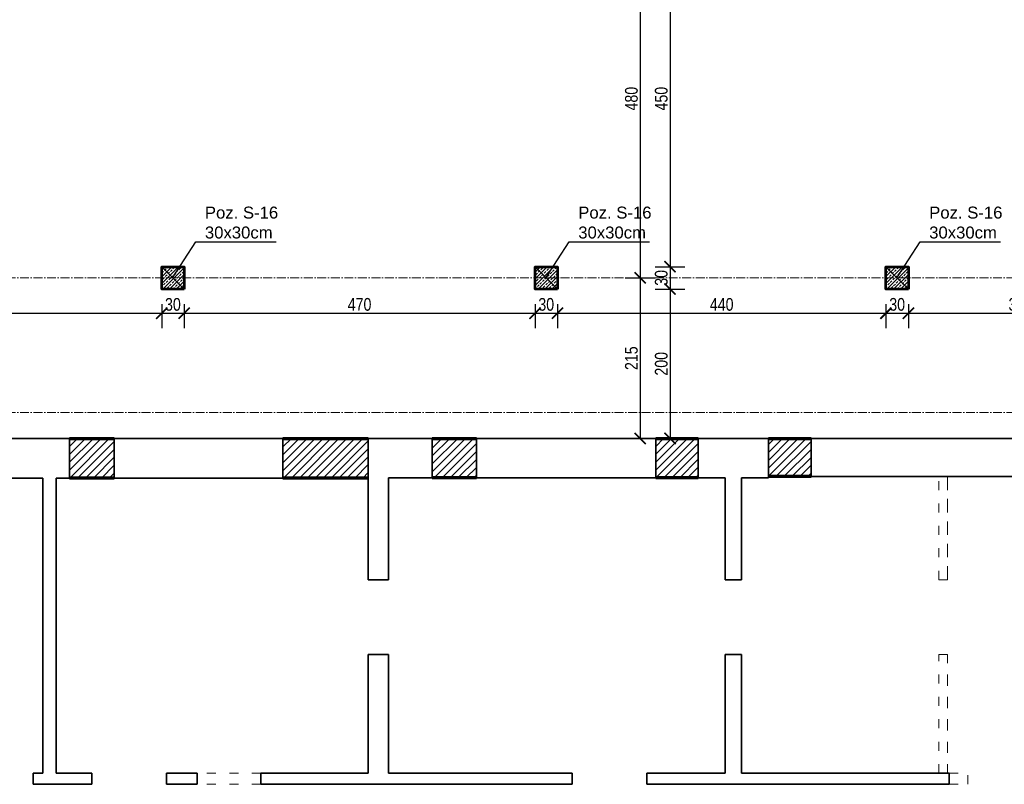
# Model space of a CAD drawing. Header units: inches. Extents: x 201967 to 338763, y -32705 to 30884.
# Tile 163 of 236: x 318129 to 319448, y 10118 to 11141. Entities that reach past the tile are written whole.
import ezdxf

# ---------------------------------------------------------------- set-up
doc = ezdxf.new("R2010")
doc.units = ezdxf.units.IN
doc.header["$MEASUREMENT"] = 0
doc.linetypes.add('ACAD_ISO03W100', pattern=[30, 12, -18])
doc.linetypes.add('ACAD_ISO10W100', pattern=[18, 12, -3, 0, -3])
for name, color, linetype, lineweight in [('00 b ŚCIANY nowe-zamurowania', 242, 'Continuous', 70), ('01 a1 KONSTRUKCJA żelebet', 200, 'Continuous', 53), ('01h3 KONSTRUKCJA pozycje słupy', 252, 'Continuous', 13), ('02 b ściany dziłowe cienkie', 6, 'ACAD_ISO03W100', 13), ('11 OSIE ściany', 2, 'ACAD_ISO10W100', 5), ('90 WYMIAR', 155, 'Continuous', 9), ('_proj_MURY konstr', 1, 'Continuous', 20)]:
    doc.layers.add(name, color=color, linetype=linetype, lineweight=lineweight)
doc.styles.add('100 arial', font='arial.ttf', dxfattribs={"width": 0.8, "height": 17})
doc.styles.add('OPIS', font='arial.ttf')
doc.styles.add('RomanS', font='romans.shx')
doc.dimstyles.new('100', dxfattribs={"dimscale": 10, "dimtxt": 17, "dimasz": 1.5, "dimexe": 2, "dimexo": 2, "dimgap": 0.3, "dimtad": 1, "dimdec": 1, "dimrnd": 0.5, "dimdsep": 46, "dimtxsty": '100 arial', "dimblk": 'ARCHTICK', "dimcen": 10, "dimclrd": 256, "dimclre": 256, "dimclrt": 256, "dimadec": 0, "dimazin": 0, "dimtfac": 1, "dimtdec": 1, "dimtix": 1, "dimtmove": 1, "dimatfit": 3, "dimfxl": 2, "dimfxlon": 1, "dimtolj": 1, "dimarcsym": 0})
doc.dimstyles.new('DIM100txt12', dxfattribs={"dimtxt": 12, "dimasz": 1.05, "dimexe": 0, "dimexo": 8, "dimgap": 4, "dimtad": 1, "dimdec": 7, "dimrnd": 0.5, "dimdsep": 46, "dimtxsty": 'RomanS', "dimblk1": 'DIM', "dimblk2": 'DIM', "dimsah": 1, "dimcen": 0.09, "dimse1": 1, "dimse2": 1, "dimclrt": 256, "dimadec": 1, "dimazin": 0, "dimtfac": 1, "dimtdec": 7, "dimtix": 1, "dimtofl": 0, "dimtmove": 2, "dimatfit": 3, "dimfxl": 1, "dimtolj": 1, "dimtzin": 0, "dimarcsym": 0})

# ---------------------------------------------------------------- blocks, each defined once
blk = doc.blocks.new('1 osie 1 część BPPZ')
at = {"layer": '11 OSIE ściany'}
for p, q in [((-1237.399999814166, -249.9990929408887), (-4101.782290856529, -249.9990929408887)), ((-1237.399999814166, -429.999028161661), (-4101.782290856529, -429.999028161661))]:
    blk.add_line(p, q, dxfattribs=at)
blk = doc.blocks.new('*U1121')
at = {"lineweight": 5, "ltscale": 0.25}
h = blk.add_hatch(dxfattribs=at)
h.set_pattern_fill('ANSI33', color=5, style=0)
h.set_pattern_definition([(45, (0, -25), (-4.490128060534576, 4.490128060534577), []), (45, (4.490130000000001, -25), (-4.490128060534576, 4.490128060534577), [3.175, -1.5875])])
h.paths.add_polyline_path([(0, 0), (-7.105427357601e-16, -30), (30, -30), (30, 0)])
blk.add_lwpolyline([(0, 0), (-7.105427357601e-16, -30), (30, -30), (30, 0)], close=True)
at = {"layer": 'Defpoints'}
blk.add_line((0, 0), (30, -30), dxfattribs=at)
blk = doc.blocks.new('1 słupy parter rozbudowa 2')
at = {"layer": '01 a1 KONSTRUKCJA żelebet', "xscale": -1, "rotation": 270}
for p in [(1380, -495.0000647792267), (1880, -494.9660623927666), (2350, -494.9660623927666)]:
    blk.add_blockref('*U1121', p, dxfattribs=at)
blk = doc.blocks.new('DIM')
for p, q in [((7.275957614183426e-12, -13.00000000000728), (7.275957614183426e-12, 12.99999999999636)), ((8.000000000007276, -7.275957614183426e-12), (-7.999999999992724, -7.275957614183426e-12))]:
    blk.add_line(p, q)
at = {"const_width": 1.714285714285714}
blk.add_lwpolyline([(5.714285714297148, 5.714285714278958), (-5.71428571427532, -5.71428571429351)], dxfattribs=at)
blk = doc.blocks.new('_ARCHTICK')
at = {"color": 0, "linetype": 'ByBlock', "const_width": 0.15}
blk.add_lwpolyline([(-0.5, -0.5), (0.5, 0.5)], dxfattribs=at)
blk = doc.blocks.new('*D1541')
at = {"layer": '90 WYMIAR', "lineweight": -2, "transparency": 16777216}
for p, q in [((317879.1205437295, 10760.75958330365), (317879.1205437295, 10728.53249348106)), ((318319.1205437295, 10760.75958330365), (318319.1205437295, 10728.53249348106)), ((317879.1205437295, 10748.53249348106), (318319.1205437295, 10748.53249348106))]:
    blk.add_line(p, q, dxfattribs=at)
at = {"layer": 'Defpoints', "color": 0, "transparency": 16777216}
for p in [(317879.1205437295, 10780.75958330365), (318319.1205437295, 10780.75958330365), (318319.1205437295, 10748.53249348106)]:
    blk.add_point(p, dxfattribs=at)
at = {"layer": '90 WYMIAR', "lineweight": -2, "transparency": 16777216, "xscale": 15, "yscale": 15, "zscale": 15, "rotation": 180}
blk.add_blockref('_ARCHTICK', (317879.1205437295, 10748.53249348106), dxfattribs=at)
at = {"layer": '90 WYMIAR', "lineweight": -2, "transparency": 16777216, "xscale": 15, "yscale": 15, "zscale": 15}
blk.add_blockref('_ARCHTICK', (318319.1205437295, 10748.53249348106), dxfattribs=at)
at = {"layer": '90 WYMIAR', "transparency": 16777216, "insert": (318099.1205437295, 10760.21223427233), "char_height": 17, "attachment_point": 5, "style": '100 arial'}
blk.add_mtext('\\A1;440', dxfattribs=at)
blk = doc.blocks.new('*D1542')
at = {"layer": '90 WYMIAR', "lineweight": -2, "transparency": 16777216}
for p, q in [((318319.1205437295, 10760.75958330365), (318319.1205437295, 10728.53249348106)), ((318349.1205437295, 10760.75958330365), (318349.1205437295, 10728.53249348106)), ((318319.1205437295, 10748.53249348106), (318349.1205437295, 10748.53249348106))]:
    blk.add_line(p, q, dxfattribs=at)
at = {"layer": 'Defpoints', "color": 0, "transparency": 16777216}
for p in [(318319.1205437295, 10780.75958330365), (318349.1205437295, 10780.75958330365), (318349.1205437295, 10748.53249348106)]:
    blk.add_point(p, dxfattribs=at)
at = {"layer": '90 WYMIAR', "lineweight": -2, "transparency": 16777216, "xscale": 15, "yscale": 15, "zscale": 15, "rotation": 180}
blk.add_blockref('_ARCHTICK', (318319.1205437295, 10748.53249348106), dxfattribs=at)
at = {"layer": '90 WYMIAR', "lineweight": -2, "transparency": 16777216, "xscale": 15, "yscale": 15, "zscale": 15}
blk.add_blockref('_ARCHTICK', (318349.1205437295, 10748.53249348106), dxfattribs=at)
at = {"layer": '90 WYMIAR', "transparency": 16777216, "insert": (318334.1205437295, 10760.21803236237), "char_height": 17, "attachment_point": 5, "style": '100 arial'}
blk.add_mtext('\\A1;30', dxfattribs=at)
blk = doc.blocks.new('*D1543')
at = {"layer": '90 WYMIAR', "lineweight": -2, "transparency": 16777216}
for p, q in [((318349.1205437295, 10760.75958330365), (318349.1205437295, 10728.53249348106)), ((318819.1205437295, 10760.79358569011), (318819.1205437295, 10728.53249348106)), ((318349.1205437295, 10748.53249348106), (318819.1205437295, 10748.53249348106))]:
    blk.add_line(p, q, dxfattribs=at)
at = {"layer": 'Defpoints', "color": 0, "transparency": 16777216}
for p in [(318349.1205437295, 10780.75958330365), (318819.1205437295, 10780.79358569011), (318819.1205437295, 10748.53249348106)]:
    blk.add_point(p, dxfattribs=at)
at = {"layer": '90 WYMIAR', "lineweight": -2, "transparency": 16777216, "xscale": 15, "yscale": 15, "zscale": 15, "rotation": 180}
blk.add_blockref('_ARCHTICK', (318349.1205437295, 10748.53249348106), dxfattribs=at)
at = {"layer": '90 WYMIAR', "lineweight": -2, "transparency": 16777216, "xscale": 15, "yscale": 15, "zscale": 15}
blk.add_blockref('_ARCHTICK', (318819.1205437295, 10748.53249348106), dxfattribs=at)
at = {"layer": '90 WYMIAR', "transparency": 16777216, "insert": (318584.1205437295, 10760.21223427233), "char_height": 17, "attachment_point": 5, "style": '100 arial'}
blk.add_mtext('\\A1;470', dxfattribs=at)
blk = doc.blocks.new('*D1544')
at = {"layer": '90 WYMIAR', "lineweight": -2, "transparency": 16777216}
for p, q in [((318819.1205437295, 10760.79358569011), (318819.1205437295, 10728.53249348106)), ((318849.1205437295, 10760.79358569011), (318849.1205437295, 10728.53249348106)), ((318819.1205437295, 10748.53249348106), (318849.1205437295, 10748.53249348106))]:
    blk.add_line(p, q, dxfattribs=at)
at = {"layer": 'Defpoints', "color": 0, "transparency": 16777216}
for p in [(318819.1205437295, 10780.79358569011), (318849.1205437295, 10780.79358569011), (318849.1205437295, 10748.53249348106)]:
    blk.add_point(p, dxfattribs=at)
at = {"layer": '90 WYMIAR', "lineweight": -2, "transparency": 16777216, "xscale": 15, "yscale": 15, "zscale": 15, "rotation": 180}
blk.add_blockref('_ARCHTICK', (318819.1205437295, 10748.53249348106), dxfattribs=at)
at = {"layer": '90 WYMIAR', "lineweight": -2, "transparency": 16777216, "xscale": 15, "yscale": 15, "zscale": 15}
blk.add_blockref('_ARCHTICK', (318849.1205437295, 10748.53249348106), dxfattribs=at)
at = {"layer": '90 WYMIAR', "transparency": 16777216, "insert": (318834.1205437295, 10760.21803236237), "char_height": 17, "attachment_point": 5, "style": '100 arial'}
blk.add_mtext('\\A1;30', dxfattribs=at)
blk = doc.blocks.new('*D1545')
at = {"layer": '90 WYMIAR', "lineweight": -2, "transparency": 16777216}
for p, q in [((318849.1205437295, 10760.79358569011), (318849.1205437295, 10728.53249348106)), ((319289.1205437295, 10760.79358569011), (319289.1205437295, 10728.53249348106)), ((318849.1205437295, 10748.53249348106), (319289.1205437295, 10748.53249348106))]:
    blk.add_line(p, q, dxfattribs=at)
at = {"layer": 'Defpoints', "color": 0, "transparency": 16777216}
for p in [(318849.1205437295, 10780.79358569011), (319289.1205437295, 10780.79358569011), (319289.1205437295, 10748.53249348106)]:
    blk.add_point(p, dxfattribs=at)
at = {"layer": '90 WYMIAR', "lineweight": -2, "transparency": 16777216, "xscale": 15, "yscale": 15, "zscale": 15, "rotation": 180}
blk.add_blockref('_ARCHTICK', (318849.1205437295, 10748.53249348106), dxfattribs=at)
at = {"layer": '90 WYMIAR', "lineweight": -2, "transparency": 16777216, "xscale": 15, "yscale": 15, "zscale": 15}
blk.add_blockref('_ARCHTICK', (319289.1205437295, 10748.53249348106), dxfattribs=at)
at = {"layer": '90 WYMIAR', "transparency": 16777216, "insert": (319069.1205437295, 10760.21223427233), "char_height": 17, "attachment_point": 5, "style": '100 arial'}
blk.add_mtext('\\A1;440', dxfattribs=at)
blk = doc.blocks.new('*D1546')
at = {"layer": '90 WYMIAR', "lineweight": -2, "transparency": 16777216}
for p, q in [((319289.1205437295, 10760.79358569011), (319289.1205437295, 10728.53249348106)), ((319319.1205437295, 10760.79358569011), (319319.1205437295, 10728.53249348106)), ((319289.1205437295, 10748.53249348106), (319319.1205437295, 10748.53249348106))]:
    blk.add_line(p, q, dxfattribs=at)
at = {"layer": 'Defpoints', "color": 0, "transparency": 16777216}
for p in [(319289.1205437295, 10780.79358569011), (319319.1205437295, 10780.79358569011), (319319.1205437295, 10748.53249348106)]:
    blk.add_point(p, dxfattribs=at)
at = {"layer": '90 WYMIAR', "lineweight": -2, "transparency": 16777216, "xscale": 15, "yscale": 15, "zscale": 15, "rotation": 180}
blk.add_blockref('_ARCHTICK', (319289.1205437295, 10748.53249348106), dxfattribs=at)
at = {"layer": '90 WYMIAR', "lineweight": -2, "transparency": 16777216, "xscale": 15, "yscale": 15, "zscale": 15}
blk.add_blockref('_ARCHTICK', (319319.1205437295, 10748.53249348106), dxfattribs=at)
at = {"layer": '90 WYMIAR', "transparency": 16777216, "insert": (319304.1205437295, 10760.21803236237), "char_height": 17, "attachment_point": 5, "style": '100 arial'}
blk.add_mtext('\\A1;30', dxfattribs=at)
blk = doc.blocks.new('*D1547')
at = {"layer": '90 WYMIAR', "lineweight": -2, "transparency": 16777216}
for p, q in [((319319.1205437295, 10760.79358569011), (319319.1205437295, 10728.53249348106)), ((319619.1205437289, 10760.75958330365), (319619.1205437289, 10728.53249348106)), ((319319.1205437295, 10748.53249348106), (319619.1205437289, 10748.53249348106))]:
    blk.add_line(p, q, dxfattribs=at)
at = {"layer": 'Defpoints', "color": 0, "transparency": 16777216}
for p in [(319319.1205437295, 10780.79358569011), (319619.1205437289, 10780.75958330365), (319619.1205437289, 10748.53249348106)]:
    blk.add_point(p, dxfattribs=at)
at = {"layer": '90 WYMIAR', "lineweight": -2, "transparency": 16777216, "xscale": 15, "yscale": 15, "zscale": 15, "rotation": 180}
blk.add_blockref('_ARCHTICK', (319319.1205437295, 10748.53249348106), dxfattribs=at)
at = {"layer": '90 WYMIAR', "lineweight": -2, "transparency": 16777216, "xscale": 15, "yscale": 15, "zscale": 15}
blk.add_blockref('_ARCHTICK', (319619.1205437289, 10748.53249348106), dxfattribs=at)
at = {"layer": '90 WYMIAR', "transparency": 16777216, "insert": (319469.1205437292, 10760.21803236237), "char_height": 17, "attachment_point": 5, "style": '100 arial'}
blk.add_mtext('\\A1;300', dxfattribs=at)
blk = doc.blocks.new('*D1587')
at = {"layer": '90 WYMIAR', "lineweight": -2, "transparency": 16777216}
for p, q in [((318999.9044166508, 11260.7595854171), (318979.9044166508, 11260.7595854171)), ((318999.9044166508, 11260.7595854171), (318999.9044166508, 10810.79358569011)), ((318979.9044166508, 10810.79358569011), (319019.9044166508, 10810.79358569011))]:
    blk.add_line(p, q, dxfattribs=at)
at = {"layer": 'Defpoints', "color": 0, "transparency": 16777216}
for p in [(319019.1205437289, 11260.7595854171), (318849.1205437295, 10810.79358569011), (318999.9044166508, 10810.79358569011)]:
    blk.add_point(p, dxfattribs=at)
at = {"layer": '90 WYMIAR', "lineweight": -2, "transparency": 16777216, "xscale": 15, "yscale": 15, "zscale": 15}
for p, rotation in [((318999.9044166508, 11260.7595854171), 90), ((318999.9044166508, 10810.79358569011), 270)]:
    blk.add_blockref('_ARCHTICK', p, dxfattribs=dict(at, rotation=rotation))
at = {"layer": '90 WYMIAR', "transparency": 16777216, "insert": (318988.2246758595, 11035.77658555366), "char_height": 17, "attachment_point": 5, "rotation": 90, "style": '100 arial'}
blk.add_mtext('\\A1;450', dxfattribs=at)
blk = doc.blocks.new('*D1588')
at = {"layer": '90 WYMIAR', "lineweight": -2, "transparency": 16777216}
for p, q in [((318979.9044166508, 10810.79358569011), (319019.9044166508, 10810.79358569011)), ((318999.9044166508, 10810.79358569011), (318999.9044166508, 10780.79358569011)), ((318979.9044166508, 10780.79358569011), (319019.9044166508, 10780.79358569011))]:
    blk.add_line(p, q, dxfattribs=at)
at = {"layer": 'Defpoints', "color": 0, "transparency": 16777216}
for p in [(318849.1205437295, 10810.79358569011), (318849.1205437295, 10780.79358569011), (318999.9044166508, 10780.79358569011)]:
    blk.add_point(p, dxfattribs=at)
at = {"layer": '90 WYMIAR', "lineweight": -2, "transparency": 16777216, "xscale": 15, "yscale": 15, "zscale": 15}
for p, rotation in [((318999.9044166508, 10810.79358569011), 90), ((318999.9044166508, 10780.79358569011), 270)]:
    blk.add_blockref('_ARCHTICK', p, dxfattribs=dict(at, rotation=rotation))
at = {"layer": '90 WYMIAR', "transparency": 16777216, "insert": (318988.2188777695, 10795.79358569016), "char_height": 17, "attachment_point": 5, "rotation": 90, "style": '100 arial'}
blk.add_mtext('\\A1;30', dxfattribs=at)
blk = doc.blocks.new('*D1589')
at = {"layer": '90 WYMIAR', "lineweight": -2, "transparency": 16777216}
for p, q in [((318979.9044166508, 10780.79358569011), (319019.9044166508, 10780.79358569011)), ((318999.9044166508, 10780.79358569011), (318999.9044166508, 10580.75964596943)), ((318999.9044166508, 10580.75964596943), (319019.9044166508, 10580.75964596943))]:
    blk.add_line(p, q, dxfattribs=at)
at = {"layer": 'Defpoints', "color": 0, "transparency": 16777216}
for p in [(318849.1205437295, 10780.79358569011), (318980.7382526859, 10580.75964596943), (318999.9044166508, 10580.75964596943)]:
    blk.add_point(p, dxfattribs=at)
at = {"layer": '90 WYMIAR', "lineweight": -2, "transparency": 16777216, "xscale": 15, "yscale": 15, "zscale": 15}
for p, rotation in [((318999.9044166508, 10780.79358569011), 90), ((318999.9044166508, 10580.75964596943), 270)]:
    blk.add_blockref('_ARCHTICK', p, dxfattribs=dict(at, rotation=rotation))
at = {"layer": '90 WYMIAR', "transparency": 16777216, "insert": (318988.2246758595, 10680.77661582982), "char_height": 17, "attachment_point": 5, "rotation": 90, "style": '100 arial'}
blk.add_mtext('\\A1;200', dxfattribs=at)
blk = doc.blocks.new('*D1605')
at = {"layer": '90 WYMIAR', "lineweight": -2, "transparency": 16777216}
for p, q in [((318979.9044166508, 11275.75964808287), (318939.9044166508, 11275.75964808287)), ((318959.9044166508, 11275.75964808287), (318959.9044166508, 10795.79358569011)), ((318939.9044166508, 10795.79358569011), (318979.9044166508, 10795.79358569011))]:
    blk.add_line(p, q, dxfattribs=at)
at = {"layer": 'Defpoints', "color": 0, "transparency": 16777216}
for p in [(319054.1205437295, 11275.75964808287), (318849.1205437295, 10795.79358569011), (318959.9044166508, 10795.79358569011)]:
    blk.add_point(p, dxfattribs=at)
at = {"layer": '90 WYMIAR', "lineweight": -2, "transparency": 16777216, "xscale": 15, "yscale": 15, "zscale": 15}
for p, rotation in [((318959.9044166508, 11275.75964808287), 90), ((318959.9044166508, 10795.79358569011), 270)]:
    blk.add_blockref('_ARCHTICK', p, dxfattribs=dict(at, rotation=rotation))
at = {"layer": '90 WYMIAR', "transparency": 16777216, "insert": (318948.2246758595, 11035.77661688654), "char_height": 17, "attachment_point": 5, "rotation": 90, "style": '100 arial'}
blk.add_mtext('\\A1;480', dxfattribs=at)
blk = doc.blocks.new('*D1606')
at = {"layer": '90 WYMIAR', "lineweight": -2, "transparency": 16777216}
for p, q in [((318939.9044166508, 10795.79358569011), (318979.9044166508, 10795.79358569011)), ((318959.9044166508, 10795.79358569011), (318959.9044166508, 10580.75964596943)), ((318960.7382526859, 10580.75964596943), (318939.9044166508, 10580.75964596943))]:
    blk.add_line(p, q, dxfattribs=at)
at = {"layer": 'Defpoints', "color": 0, "transparency": 16777216}
for p in [(318849.1205437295, 10795.79358569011), (318959.9044166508, 10580.75964596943), (318980.7382526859, 10580.75964596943)]:
    blk.add_point(p, dxfattribs=at)
at = {"layer": '90 WYMIAR', "lineweight": -2, "transparency": 16777216, "xscale": 15, "yscale": 15, "zscale": 15}
for p, rotation in [((318959.9044166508, 10795.79358569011), 90), ((318959.9044166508, 10580.75964596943), 270)]:
    blk.add_blockref('_ARCHTICK', p, dxfattribs=dict(at, rotation=rotation))
at = {"layer": '90 WYMIAR', "transparency": 16777216, "insert": (318948.2246758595, 10688.27661582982), "char_height": 17, "attachment_point": 5, "rotation": 90, "style": '100 arial'}
blk.add_mtext('\\A1;215', dxfattribs=at)

msp = doc.modelspace()

# ---------------------------------------------------------------- hatches: boundary and pattern name
at = {"layer": '_proj_MURY konstr'}
h = msp.add_hatch(dxfattribs=at)
h.set_pattern_fill('ANSI31', scale=60, angle=359.9999999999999)
h.set_pattern_definition([(45, (214354.1264067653, -6498.932997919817), (-5.303300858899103, 5.303300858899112), [])])
h.paths.add_polyline_path([(318255.5313311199, 10527.75964596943), (318255.5313311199, 10580.75964596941), (318195.7382526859, 10580.75964596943), (318195.7382526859, 10527.75964596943)])
h.paths.add_polyline_path([(318595.7382526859, 10527.75964596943), (318595.7382526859, 10580.75964597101), (318481.5313311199, 10580.75964596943), (318481.5313311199, 10527.75964596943)])
h.paths.add_polyline_path([(318740.5313311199, 10580.7596459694), (318681.5313311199, 10580.75964596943), (318681.5313311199, 10528.05186341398), (318740.5313311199, 10528.05186341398)])
h.paths.add_polyline_path([(319037.7382526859, 10528.05186341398), (319037.7382526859, 10580.75964596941), (318981.5313311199, 10580.75964596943), (318980.7382526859, 10580.75964596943), (318980.7382526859, 10528.05186341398)])
h.paths.add_polyline_path([(319188.7382526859, 10580.75964596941), (319131.7382526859, 10580.75964596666), (319131.7382526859, 10529.75964596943), (319188.7382526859, 10529.75964596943)])

# ---------------------------------------------------------------- linework, layer by layer
at = {"layer": '00 b ŚCIANY nowe-zamurowania'}
for p, q in [((318195.7382526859, 10580.75964597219), (318255.5313311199, 10580.75964596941)), ((318481.5313311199, 10580.75964596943), (318595.7382526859, 10580.75964597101)), ((318681.5313311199, 10580.75964597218), (318740.5313311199, 10580.7596459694)), ((318980.7382526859, 10580.75964597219), (319037.7382526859, 10580.75964596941)), ((319131.7382526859, 10580.75964597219), (319188.7382526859, 10580.75964596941)), ((318255.5313311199, 10527.75964596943), (318195.7382526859, 10527.75964596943)), ((318595.7382526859, 10527.75964596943), (318481.5313311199, 10527.75964596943)), ((318740.5313311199, 10528.05186341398), (318681.5313311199, 10528.05186341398)), ((319037.7382526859, 10528.05186341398), (318980.7382526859, 10528.05186341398)), ((319188.7382526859, 10529.75964596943), (319131.7382526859, 10529.75964596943))]:
    msp.add_line(p, q, dxfattribs=at)
at = {"layer": '02 b ściany dziłowe cienkie'}
for p, q in [((319359.7382526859, 10391.72558091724), (319359.7382526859, 10529.75964596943)), ((319371.7382526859, 10391.72558091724), (319371.7382526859, 10529.75964596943)), ((319371.7382526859, 10391.72558091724), (319359.7382526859, 10391.72558091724)), ((319359.7379654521, 10132.75964596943), (319359.7379654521, 10291.72558089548)), ((319371.7379654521, 10291.72558089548), (319359.7379654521, 10291.72558089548)), ((319371.7382526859, 10132.75964596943), (319371.7422500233, 10291.72558079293)), ((318451.7382526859, 10132.75964596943), (318366.7382526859, 10132.75964596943)), ((319373.7382526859, 10132.75964596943), (319398.7382526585, 10132.75966606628)), ((319398.7382526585, 10117.75966606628), (319398.7382526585, 10132.75966606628)), ((318451.7382526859, 10117.75964596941), (318366.7382526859, 10117.75964596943)), ((319373.7382526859, 10117.75971630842), (319398.738252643, 10117.76031471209))]:
    msp.add_line(p, q, dxfattribs=at)
for points in [[(319371.7382526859, 10391.72558091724), (319359.7382526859, 10391.72558091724), (319359.7382526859, 10529.75964596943), (319371.7382526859, 10529.75964596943)], [(319371.7382526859, 10132.75964596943), (319359.7379654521, 10132.75964596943), (319359.7379654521, 10291.72558089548), (319371.7382526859, 10291.72558089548)]]:
    msp.add_lwpolyline(points, close=True, dxfattribs=at)
at = {"layer": '_proj_MURY konstr', "color": 3, "lineweight": 35}
for p, q in [((318195.7382526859, 10580.75964596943), (316934.7382526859, 10580.75964596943)), ((318195.7382526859, 10527.75964596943), (318195.7382526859, 10580.75964596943)), ((318255.5313311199, 10527.75964596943), (318255.5313311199, 10580.75964596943)), ((318481.5313311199, 10580.75964596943), (318255.5313311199, 10580.7596459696)), ((318481.5313311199, 10527.75964596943), (318481.5313311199, 10580.75964596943)), ((318681.5313311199, 10580.75964596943), (318595.7382526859, 10580.75964596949)), ((318595.7382526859, 10580.75964596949), (318595.7382526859, 10391.72558091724)), ((318681.5313311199, 10528.05186341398), (318681.5313311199, 10580.75964596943)), ((318740.5313311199, 10528.05186341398), (318740.5313311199, 10580.75964596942)), ((318981.5313311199, 10580.75964596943), (318740.5313311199, 10580.75964596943)), ((318980.7382526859, 10528.05186341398), (318980.7382526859, 10580.75964596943)), ((319037.7382526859, 10528.05186341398), (319037.7382526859, 10580.75964596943)), ((319131.7382526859, 10580.75964596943), (319037.7382526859, 10580.75964596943)), ((319131.7382526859, 10528.05186341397), (319131.7382526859, 10580.75964596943)), ((319188.7382526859, 10529.75964596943), (319188.7382526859, 10580.75964596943)), ((319672.7382526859, 10580.75964596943), (319188.7382526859, 10580.75964596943)), ((318159.7382526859, 10527.75964596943), (317869.7382526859, 10527.75964596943)), ((318159.7382526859, 10527.75964596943), (318159.7382526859, 10132.75964596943)), ((318195.7382526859, 10527.75964596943), (318177.7382526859, 10527.75964596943)), ((318177.7382526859, 10527.75964596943), (318177.7382526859, 10132.75964596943)), ((318481.5313311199, 10527.75964596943), (318255.5313311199, 10527.75964596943)), ((318681.5313311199, 10528.05186341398), (318622.7382526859, 10528.05186341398)), ((318622.7382526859, 10391.72558091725), (318622.7382526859, 10528.05186341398)), ((318980.7382526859, 10528.05186341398), (318740.5313311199, 10528.05186341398)), ((319073.7382526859, 10528.05186341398), (319037.7382526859, 10528.05186341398)), ((319073.7382526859, 10391.72558091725), (319073.7382526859, 10528.05186341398)), ((319131.7382526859, 10528.05186341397), (319095.7382526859, 10528.05186341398)), ((319095.7382526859, 10391.72558091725), (319095.7382526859, 10528.05186341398)), ((319641.7382526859, 10529.75964596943), (319188.7382526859, 10529.75964596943)), ((318622.7382526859, 10391.72558091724), (318595.7382526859, 10391.72558091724)), ((319095.7382526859, 10391.72558091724), (319073.7382526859, 10391.72558091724)), ((318595.7382526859, 10291.72558089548), (318595.7382526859, 10132.75964596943)), ((318622.7379654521, 10291.72558089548), (318595.7382526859, 10291.72558089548)), ((318622.7379654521, 10291.72558089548), (318622.7379654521, 10132.75964596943)), ((319073.7382526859, 10132.75964596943), (319073.7382526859, 10291.72558089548)), ((319095.7379654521, 10291.72558089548), (319073.7382526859, 10291.72558089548)), ((319095.7382526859, 10132.75964596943), (319095.7420577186, 10291.72558079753)), ((318159.7382526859, 10132.75964596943), (318146.7382526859, 10132.75964596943)), ((318146.7382526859, 10132.75964596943), (318146.7382526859, 10117.75964596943)), ((318225.7382526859, 10132.75964596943), (318177.7382526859, 10132.75964596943)), ((318225.7382526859, 10117.75964596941), (318225.7382526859, 10132.75964596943)), ((318325.7382526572, 10117.76203958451), (318325.7382526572, 10132.76203958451)), ((318366.7382526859, 10132.75964596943), (318325.738252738, 10132.7586645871)), ((318366.7382526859, 10117.75964596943), (318366.7382526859, 10132.75964596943)), ((318595.7382526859, 10132.75964596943), (318451.7382526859, 10132.75964596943)), ((318451.7382526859, 10117.75964596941), (318451.7382526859, 10132.75964596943)), ((318868.7382526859, 10132.75964596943), (318622.7382526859, 10132.75964596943)), ((318868.7382526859, 10117.75964596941), (318868.7382526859, 10132.75964596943)), ((319073.7382526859, 10132.75964596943), (318968.7382526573, 10132.76196924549)), ((318968.7382526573, 10117.76196924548), (318968.7382526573, 10132.76196924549)), ((319373.7382526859, 10132.75964596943), (319095.7382526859, 10132.75964596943)), ((319373.7382526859, 10117.75964596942), (319373.7382526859, 10132.75964596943)), ((318225.7382526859, 10117.75964596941), (318146.7382526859, 10117.75964596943)), ((318366.7382526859, 10117.75964597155), (318325.7382526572, 10117.76203958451)), ((318868.7382526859, 10117.75964596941), (318451.7382526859, 10117.75971630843)), ((319373.7382526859, 10117.75971630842), (318968.738252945, 10117.75002216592))]:
    msp.add_line(p, q, dxfattribs=at)

# ---------------------------------------------------------------- block references
at = {"layer": '01 a1 KONSTRUKCJA żelebet'}
msp.add_blockref('1 słupy parter rozbudowa 2', (316969.1205437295, 11275.75964808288), dxfattribs=at)
at = {"layer": '11 OSIE ściany'}
msp.add_blockref('1 osie 1 część BPPZ', (320971.5205435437, 11045.75867624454), dxfattribs=at)

# ---------------------------------------------------------------- texts
at = {"layer": '01h3 KONSTRUKCJA pozycje słupy', "char_height": 16, "attachment_point": 4, "style": 'OPIS'}
for insert in [(318376.9633639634, 10869.77248411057), (318876.9911981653, 10869.7786522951), (319346.9911981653, 10869.7786522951)]:
    msp.add_mtext('Poz. S-16\\P30x30cm', dxfattribs=dict(at, insert=insert))

# ---------------------------------------------------------------- dimensions: what is measured, and where the dimension line sits
at = {"layer": '90 WYMIAR'}
for base, p1, p2, picture, middle in [((318959.9044166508, 10795.79358569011), (319054.1205437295, 11275.75964808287), (318849.1205437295, 10795.79358569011), '*D1605', (318948.2246758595, 11035.77661688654)), ((318999.9044166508, 10810.79358569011), (319019.1205437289, 11260.7595854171), (318849.1205437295, 10810.79358569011), '*D1587', (318988.2246758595, 11035.77658555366)), ((318999.9044166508, 10780.79358569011), (318849.1205437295, 10810.79358569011), (318849.1205437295, 10780.79358569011), '*D1588', (318988.2188777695, 10795.79358569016)), ((318959.9044166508, 10580.75964596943), (318849.1205437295, 10795.79358569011), (318980.7382526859, 10580.75964596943), '*D1606', (318948.2246758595, 10688.27661582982)), ((318999.9044166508, 10580.75964596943), (318849.1205437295, 10780.79358569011), (318980.7382526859, 10580.75964596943), '*D1589', (318988.2246758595, 10680.77661582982))]:
    dim = msp.add_linear_dim(base=base, p1=p1, p2=p2, angle=90, dimstyle='100', dxfattribs=at)
    dim.commit()
    dim.dimension.update_dxf_attribs({"geometry": picture, "text_midpoint": middle})
for base, p1, p2, picture, middle in [((318319.1205437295, 10748.53249348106), (317879.1205437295, 10780.75958330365), (318319.1205437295, 10780.75958330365), '*D1541', (318099.1205437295, 10760.21223427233)), ((318349.1205437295, 10748.53249348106), (318319.1205437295, 10780.75958330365), (318349.1205437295, 10780.75958330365), '*D1542', (318334.1205437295, 10760.21803236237)), ((318819.1205437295, 10748.53249348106), (318349.1205437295, 10780.75958330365), (318819.1205437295, 10780.79358569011), '*D1543', (318584.1205437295, 10760.21223427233)), ((318849.1205437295, 10748.53249348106), (318819.1205437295, 10780.79358569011), (318849.1205437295, 10780.79358569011), '*D1544', (318834.1205437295, 10760.21803236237)), ((319289.1205437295, 10748.53249348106), (318849.1205437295, 10780.79358569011), (319289.1205437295, 10780.79358569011), '*D1545', (319069.1205437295, 10760.21223427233)), ((319319.1205437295, 10748.53249348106), (319289.1205437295, 10780.79358569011), (319319.1205437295, 10780.79358569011), '*D1546', (319304.1205437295, 10760.21803236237)), ((319619.1205437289, 10748.53249348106), (319319.1205437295, 10780.79358569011), (319619.1205437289, 10780.75958330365), '*D1547', (319469.1205437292, 10760.21803236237))]:
    dim = msp.add_linear_dim(base=base, p1=p1, p2=p2, dimstyle='100', dxfattribs=at)
    dim.commit()
    dim.dimension.update_dxf_attribs({"geometry": picture, "text_midpoint": middle})

# ---------------------------------------------------------------- leaders
at = {"layer": '01h3 KONSTRUKCJA pozycje słupy', "annotation_type": 0, "has_hookline": 1, "hookline_direction": 0, "text_width": 95.39972714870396}
for points in [[(318333.5089249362, 10795.79115180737), (318364.9633639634, 10844.12810029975), (318372.9633639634, 10844.12810029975)], [(318833.5367591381, 10795.79731999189), (318864.9911981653, 10844.13426848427), (318872.9911981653, 10844.13426848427)], [(319303.5367591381, 10795.79731999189), (319334.9911981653, 10844.13426848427), (319342.9911981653, 10844.13426848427)]]:
    msp.add_leader(points, dimstyle='DIM100txt12', override={"dimasz": 8, "dimgap": 4, "dimtad": 1}, dxfattribs=at)

doc.saveas('drawing.dxf')
